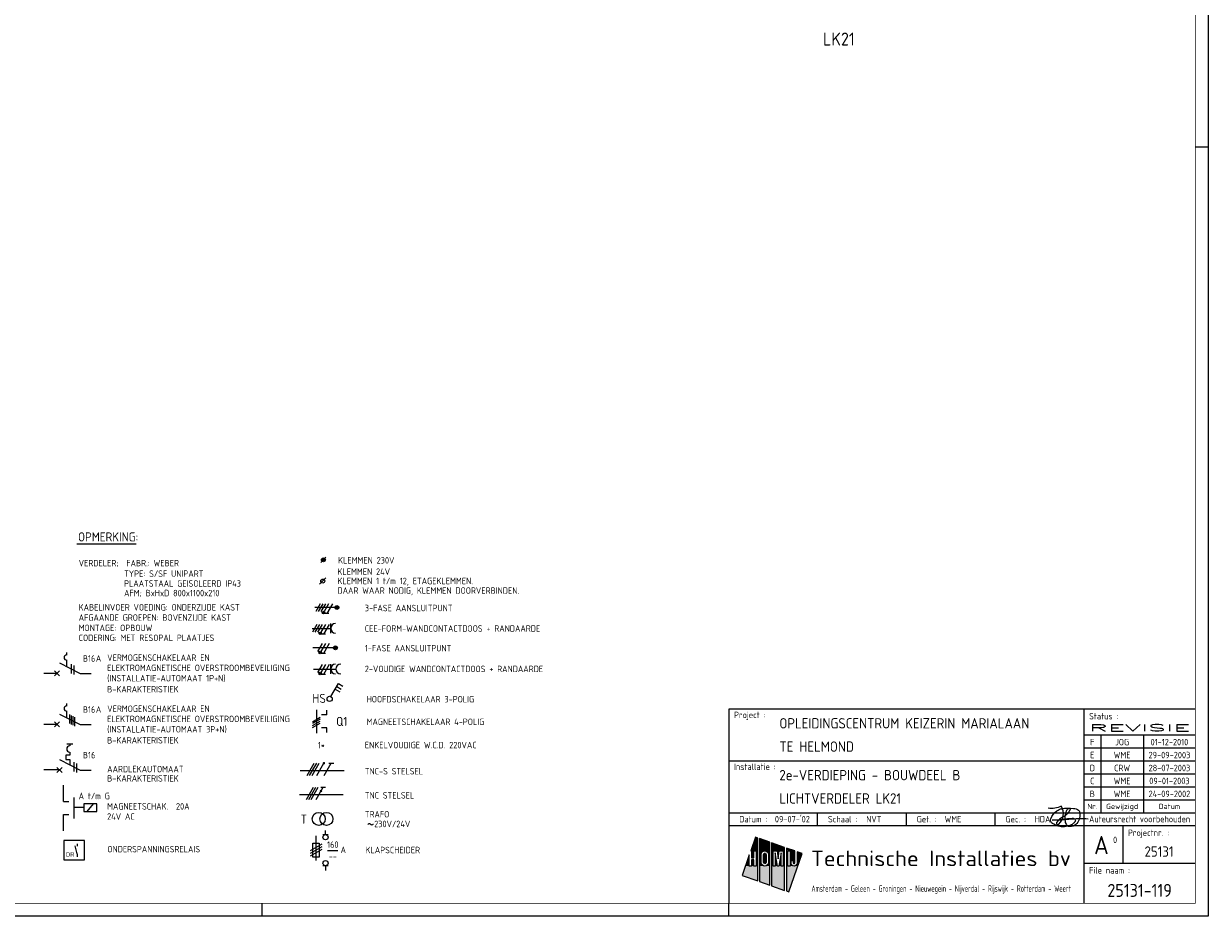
# Model space of a CAD drawing. Header units: millimetres. Extents: x 0 to 1189, y 0 to 841.
# Tile 5 of 8: x 732 to 1189, y 0 to 345. Entities that reach past the tile are written whole.
import ezdxf
from ezdxf.enums import TextEntityAlignment as Align

# ---------------------------------------------------------------- set-up
doc = ezdxf.new("R2010")
doc.units = ezdxf.units.MM
doc.linetypes.add('HIDDEN', pattern=[9.525, 6.35, -3.175])
doc.layers.get('0').update_dxf_attribs({"linetype": 'CONTINUOUS'})
for name, color, linetype in [('02-61-50-lijn050', 90, 'CONTINUOUS'), ('1', 7, 'CONTINUOUS'), ('40', 1, 'CONTINUOUS'), ('41', 2, 'CONTINUOUS'), ('70', 1, 'CONTINUOUS'), ('71', 2, 'CONTINUOUS'), ('LIJN025', 10, 'CONTINUOUS'), ('LIJN035', 50, 'CONTINUOUS'), ('LIJN050', 90, 'CONTINUOUS'), ('TEKST18', 210, 'CONTINUOUS'), ('TEKST25', 10, 'CONTINUOUS'), ('TEKST35', 50, 'CONTINUOUS'), ('TEKST50', 90, 'CONTINUOUS'), ('TEKST70', 130, 'CONTINUOUS')]:
    doc.layers.add(name, color=color, linetype=linetype)
doc.styles.add('5_0', font='iso.shx')
doc.styles.add('HELV', font='ISO.SHX')
doc.styles.add('ISO', font='ISO.SHX')
doc.styles.add('NEN', font='iso.shx')
doc.styles.add('ROMAND', font='romand')

# ---------------------------------------------------------------- blocks, each defined once
blk = doc.blocks.new('T1146')
at = {"layer": '71'}
for p, q in [((-4, 0), (-4, -8)), ((0, -1.5), (-2, -1.5)), ((0, -6.5), (-2, -6.5))]:
    blk.add_line(p, q, dxfattribs=at)
blk = doc.blocks.new('RWS023', base_point=(227, 181))
at = {"layer": '40', "style": 'NEN'}
blk.add_text('~', height=5, dxfattribs=at).set_placement((223.5, 179.5))
blk = doc.blocks.new('KLAPSCHRENVOOI')
at = {"layer": '1', "color": 2}
for p, q in [((-19.2, 4.66), (-19.2, -4.84)), ((-16.5, 5.16), (-14.5, 5.16)), ((-20.45, 1.91), (-17.95, 1.91)), ((-20.45, -3.59), (-20.45, 1.91)), ((-17.95, 1.91), (-17.95, -3.59)), ((-17.95, -3.59), (-20.45, -3.59)), ((-14.5, -6.84), (-16.5, -6.84))]:
    blk.add_line(p, q, dxfattribs=at)
at = {"layer": '1', "color": 1}
for p, q in [((-16.95, 1.46), (-21.45, -1.14)), ((-16.95, 0.46), (-21.45, -2.14)), ((-16.95, -0.54), (-21.45, -3.14))]:
    blk.add_line(p, q, dxfattribs=at)
at = {"layer": '70'}
blk.add_line((-14.69, -0.96), (-10.69, -0.96), dxfattribs=at)
at = {"layer": '71'}
for centre in [(-15.5, 4.16), (-15.5, -5.84)]:
    blk.add_circle(centre, 1, dxfattribs=at)
at = {"layer": 'LIJN035'}
for p, q in [((-15.5, 5.16), (-15.5, 6.76)), ((-15.5, -6.84), (-15.5, -8.69))]:
    blk.add_line(p, q, dxfattribs=at)
at = {"layer": '40', "style": 'NEN'}
for s, p in [('160', (-12.69, 0.04)), ('--', (-12.69, -4.46))]:
    blk.add_text(s, height=2.5, dxfattribs=at).set_placement(p, align=Align.CENTER)
blk.add_text('A', height=2.5, dxfattribs=at).set_placement((-9.69, -1.96))
at = {"layer": 'TEKST25', "style": 'ISO'}
blk.add_text('KLAPSCHEIDER', height=2.5, dxfattribs=at).set_placement((-0.06, -2.04))
blk = doc.blocks.new('RENVKLEM24V')
at = {"layer": 'TEKST25', "style": 'ISO'}
for s, p in [('KLEMMEN 24V', (97.67, 162.94)), ('KLEMMEN 1 t/m 12, ETAGEKLEMMEN.', (97.67, 159.34)), ('DAAR WAAR NODIG, KLEMMEN DOORVERBINDEN. ', (97.67, 155.64))]:
    blk.add_text(s, height=2.5, dxfattribs=at).set_placement(p)
blk = doc.blocks.new('A0')
at = {"layer": 'LIJN025'}
for p, q in [((1184, 297), (1189, 297)), ((1141, 80), (1141, 5)), ((1141, 70), (1184, 70)), ((1147.5, 70), (1147.5, 40)), ((1164, 70), (1164, 40)), ((1141, 65), (1184, 65)), ((1004, 60), (1141, 60)), ((1141, 60), (1184, 60)), ((1141, 55), (1184, 55)), ((1141, 50), (1184, 50)), ((1141, 45), (1184, 45)), ((1004, 40), (1184, 40)), ((1038.25, 35), (1038.25, 40)), ((1072.5, 35), (1072.5, 40)), ((1106.75, 35), (1106.75, 40)), ((1004, 35), (1184, 35)), ((1156, 35), (1156, 20.5)), ((1014.28, 30.55), (1012.44, 25.28)), ((1015.23, 30.22), (1014.28, 30.55)), ((1015.23, 13.64), (1015.23, 30.22)), ((1019.81, 28.62), (1015.85, 30)), ((1015.85, 30), (1015.85, 13.42)), ((1019.81, 12.03), (1019.81, 28.62)), ((1025.53, 26.61), (1020.49, 28.38)), ((1020.49, 28.38), (1020.49, 11.8)), ((1011.88, 23.67), (1009.11, 15.78)), ((1011.88, 19.41), (1011.88, 23.67)), ((1012.44, 25.28), (1012.78, 25.28)), ((1012.78, 25.28), (1012.78, 22.62)), ((1013.68, 25.28), (1014.58, 25.28)), ((1013.68, 22.62), (1013.68, 25.28)), ((1014.58, 25.28), (1014.58, 19.41)), ((1016.51, 23.91), (1016.61, 24.43)), ((1016.51, 20.8), (1016.51, 23.91)), ((1016.61, 24.43), (1016.9, 24.86)), ((1016.9, 24.86), (1017.35, 25.18)), ((1017.35, 25.18), (1017.88, 25.28)), ((1017.39, 23.89), (1017.46, 24.14)), ((1017.39, 20.81), (1017.39, 23.89)), ((1017.46, 24.14), (1017.63, 24.32)), ((1017.63, 24.32), (1017.89, 24.39)), ((1017.88, 25.28), (1018.41, 25.18)), ((1017.89, 24.39), (1018.13, 24.32)), ((1018.13, 24.32), (1018.31, 24.14)), ((1018.31, 24.14), (1018.38, 23.89)), ((1018.38, 23.89), (1018.38, 20.81)), ((1018.41, 25.18), (1018.85, 24.88)), ((1018.85, 24.88), (1019.14, 24.45)), ((1019.14, 24.45), (1019.25, 23.91)), ((1019.25, 23.91), (1019.25, 20.8)), ((1021.1, 19.41), (1021.1, 25.28)), ((1021.1, 25.28), (1022.62, 25.28)), ((1022.72, 19.41), (1021.87, 24.56)), ((1021.87, 24.56), (1021.87, 19.41)), ((1022.62, 25.28), (1023, 22.14)), ((1023, 22.14), (1023.38, 25.28)), ((1024.15, 24.56), (1023.29, 19.41)), ((1023.38, 25.28), (1024.92, 25.28)), ((1024.15, 19.41), (1024.15, 24.56)), ((1024.92, 25.28), (1024.92, 19.41)), ((1025.53, 10.03), (1025.53, 26.61)), ((1029.46, 25.24), (1026.21, 26.37)), ((1026.21, 26.37), (1026.21, 9.79)), ((1026.81, 19.41), (1026.81, 25.28)), ((1026.81, 25.28), (1027.69, 25.28)), ((1027.14, 9.47), (1032.31, 24.24)), ((1027.69, 25.28), (1027.69, 19.41)), ((1029.46, 20.62), (1029.46, 25.24)), ((1032.31, 24.24), (1030.31, 24.94)), ((1030.31, 24.94), (1030.31, 20.61)), ((1012.78, 19.41), (1011.88, 19.41)), ((1012.78, 22.62), (1013.68, 22.62)), ((1013.68, 21.86), (1012.78, 21.86)), ((1012.78, 21.86), (1012.78, 19.41)), ((1013.68, 19.41), (1013.68, 21.86)), ((1014.58, 19.41), (1013.68, 19.41)), ((1016.61, 20.28), (1016.51, 20.8)), ((1016.91, 19.82), (1016.61, 20.28)), ((1017.37, 19.52), (1016.91, 19.82)), ((1017.91, 19.41), (1017.37, 19.52)), ((1017.45, 20.57), (1017.39, 20.81)), ((1017.64, 20.38), (1017.45, 20.57)), ((1017.89, 20.32), (1017.64, 20.38)), ((1018.14, 20.38), (1017.89, 20.32)), ((1018.43, 19.53), (1017.91, 19.41)), ((1018.32, 20.56), (1018.14, 20.38)), ((1018.38, 20.81), (1018.32, 20.56)), ((1018.86, 19.83), (1018.43, 19.53)), ((1019.15, 20.26), (1018.86, 19.83)), ((1019.25, 20.8), (1019.15, 20.26)), ((1021.87, 19.41), (1021.1, 19.41)), ((1023.29, 19.41), (1022.72, 19.41)), ((1024.92, 19.41), (1024.15, 19.41)), ((1027.69, 19.41), (1026.81, 19.41)), ((1028.02, 20.61), (1028.02, 21.54)), ((1028.02, 21.54), (1028.88, 21.54)), ((1028.09, 20.16), (1028.02, 20.61)), ((1028.34, 19.76), (1028.09, 20.16)), ((1028.7, 19.5), (1028.34, 19.76)), ((1029.16, 19.41), (1028.7, 19.5)), ((1028.88, 21.54), (1028.88, 20.62)), ((1028.88, 20.62), (1028.97, 20.41)), ((1028.97, 20.41), (1029.17, 20.33)), ((1029.61, 19.5), (1029.16, 19.41)), ((1029.17, 20.33), (1029.37, 20.41)), ((1029.37, 20.41), (1029.46, 20.62)), ((1029.99, 19.77), (1029.61, 19.5)), ((1030.24, 20.17), (1029.99, 19.77)), ((1030.31, 20.61), (1030.24, 20.17)), ((1141, 20.5), (1184, 20.5)), ((1009.11, 15.78), (1015.23, 13.64)), ((1015.85, 13.42), (1019.81, 12.03)), ((1020.49, 11.8), (1025.53, 10.03)), ((1026.21, 9.79), (1027.14, 9.47)), ((824, 0), (824, 5)), ((1004, 0), (1004, 5))]:
    blk.add_line(p, q, dxfattribs=at)
blk.add_lwpolyline([(1189, 841), (1189, 0), (0, 0), (0, 841)], close=True, dxfattribs=at)
for points in [[(1012.44, 25.28), (1014.28, 30.55), (1015.23, 25.28), (1015.23, 30.22)], [(1015.85, 25.28), (1015.85, 30), (1019.81, 25.28), (1019.81, 28.62)], [(1020.49, 25.28), (1020.49, 28.38), (1025.53, 25.28), (1025.53, 26.61)], [(1010.39, 19.41), (1011.88, 23.67), (1011.88, 19.41), (1011.88, 23.67)], [(1012.78, 22.62), (1012.78, 25.28), (1013.68, 22.62), (1013.68, 25.28)], [(1014.58, 19.41), (1014.58, 25.28), (1015.23, 19.41), (1015.23, 25.28)], [(1015.85, 23.91), (1015.85, 25.28), (1016.51, 23.91), (1016.61, 24.43)], [(1016.61, 24.43), (1015.85, 25.28), (1016.9, 24.86), (1015.85, 25.28)], [(1016.9, 24.86), (1015.85, 25.28), (1017.35, 25.18), (1015.85, 25.28)], [(1017.35, 25.18), (1015.85, 25.28), (1017.88, 25.28), (1015.85, 25.28)], [(1015.85, 20.8), (1015.85, 23.91), (1016.51, 20.8), (1016.51, 23.91)], [(1017.39, 23.89), (1017.46, 24.14), (1018.38, 23.89), (1018.31, 24.14)], [(1017.39, 20.81), (1017.39, 23.89), (1018.38, 20.81), (1018.38, 23.89)], [(1017.46, 24.14), (1017.63, 24.32), (1018.31, 24.14), (1018.13, 24.32)], [(1017.63, 24.32), (1017.89, 24.39), (1018.13, 24.32), (1017.89, 24.39)], [(1018.41, 25.18), (1017.88, 25.28), (1018.41, 25.18), (1019.81, 25.28)], [(1018.85, 24.88), (1018.41, 25.18), (1018.85, 24.88), (1019.81, 25.28)], [(1019.14, 24.45), (1018.85, 24.88), (1019.14, 24.45), (1019.81, 25.28)], [(1019.25, 23.91), (1019.14, 24.45), (1019.81, 23.91), (1019.81, 25.28)], [(1019.25, 20.8), (1019.25, 23.91), (1019.81, 20.8), (1019.81, 23.91)], [(1020.49, 19.41), (1020.49, 25.28), (1021.1, 19.41), (1021.1, 25.28)], [(1021.87, 19.41), (1021.87, 24.56), (1022.72, 19.41), (1021.87, 24.56)], [(1023, 22.14), (1022.62, 25.28), (1023, 22.14), (1023.38, 25.28)], [(1023.29, 19.41), (1024.15, 24.56), (1024.15, 19.41), (1024.15, 24.56)], [(1024.92, 19.41), (1024.92, 25.28), (1025.53, 19.41), (1025.53, 25.28)], [(1026.21, 19.41), (1026.21, 26.37), (1026.81, 19.41), (1026.81, 25.28)], [(1026.81, 25.28), (1026.21, 26.37), (1027.69, 25.28), (1026.21, 26.37)], [(1027.69, 25.28), (1026.21, 26.37), (1029.46, 25.24), (1026.21, 26.37)], [(1027.69, 25.24), (1027.69, 25.28), (1029.46, 25.24)], [(1027.69, 21.54), (1027.69, 25.24), (1029.46, 21.54), (1029.46, 25.24)], [(1030.31, 20.61), (1030.31, 24.94), (1031.04, 20.61), (1032.31, 24.24)], [(1009.11, 15.78), (1010.39, 19.41), (1015.23, 13.64), (1015.23, 19.41)], [(1012.78, 19.41), (1012.78, 21.86), (1013.68, 19.41), (1013.68, 21.86)], [(1015.85, 19.41), (1015.85, 20.8), (1015.85, 19.41), (1016.51, 20.8)], [(1015.85, 19.41), (1016.51, 20.8), (1015.85, 19.41), (1016.61, 20.28)], [(1015.85, 19.41), (1016.61, 20.28), (1015.85, 19.41), (1016.91, 19.82)], [(1015.85, 19.41), (1016.91, 19.82), (1015.85, 19.41), (1017.37, 19.52)], [(1015.85, 19.41), (1017.37, 19.52), (1015.85, 19.41), (1017.91, 19.41)], [(1015.85, 13.42), (1015.85, 19.41), (1019.81, 12.03), (1019.81, 19.41)], [(1017.45, 20.57), (1017.39, 20.81), (1018.32, 20.56), (1018.38, 20.81)], [(1017.64, 20.38), (1017.45, 20.57), (1018.14, 20.38), (1018.32, 20.56)], [(1017.89, 20.32), (1017.64, 20.38), (1017.89, 20.32), (1018.14, 20.38)], [(1017.91, 19.41), (1018.43, 19.53), (1017.91, 19.41), (1019.81, 19.41)], [(1018.43, 19.53), (1018.86, 19.83), (1018.43, 19.53), (1019.81, 19.41)], [(1018.86, 19.83), (1019.15, 20.26), (1018.86, 19.83), (1019.81, 19.41)], [(1019.81, 19.41), (1019.15, 20.26), (1019.81, 20.8), (1019.25, 20.8)], [(1020.49, 11.8), (1020.49, 19.41), (1025.53, 10.03), (1025.53, 19.41)], [(1026.21, 9.79), (1026.21, 19.41), (1027.14, 9.47), (1030.62, 19.41)], [(1027.69, 19.41), (1027.69, 21.54), (1028.02, 20.61), (1028.02, 21.54)], [(1027.69, 19.41), (1028.02, 20.61), (1027.69, 19.41), (1028.09, 20.16)], [(1027.69, 19.41), (1028.09, 20.16), (1027.69, 19.41), (1028.34, 19.76)], [(1027.69, 19.41), (1028.34, 19.76), (1027.69, 19.41), (1028.7, 19.5)], [(1027.69, 19.41), (1028.7, 19.5), (1027.69, 19.41), (1029.16, 19.41)], [(1028.02, 20.61), (1028.02, 21.54), (1028.09, 20.16), (1028.02, 20.61)], [(1028.88, 20.62), (1028.88, 21.54), (1028.97, 20.41), (1028.88, 21.54)], [(1028.97, 20.41), (1028.88, 21.54), (1029.17, 20.33), (1028.88, 21.54)], [(1029.17, 20.33), (1028.88, 21.54), (1029.37, 20.41), (1028.88, 21.54)], [(1029.37, 20.41), (1028.88, 21.54), (1029.46, 20.62), (1028.88, 21.54)], [(1029.46, 20.62), (1028.88, 21.54), (1029.46, 20.62), (1029.46, 21.54)], [(1029.16, 19.41), (1030.62, 19.41), (1029.61, 19.5), (1030.62, 19.41)], [(1030.62, 19.41), (1029.61, 19.5), (1030.62, 19.41), (1029.99, 19.77)], [(1030.62, 19.41), (1029.99, 19.77), (1031.04, 20.61), (1030.24, 20.17)], [(1030.24, 20.17), (1030.31, 20.61), (1030.24, 20.17), (1031.04, 20.61)]]:
    blk.add_solid(points, dxfattribs=at)
at = {"layer": 'LIJN050'}
for p, q in [((1184, 80), (1004, 80)), ((1004, 80), (1004, 5))]:
    blk.add_line(p, q, dxfattribs=at)
at = {"layer": 'LIJN050', "const_width": 0.2}
blk.add_lwpolyline([(1184, 836), (25, 836), (25, 5), (1184, 5)], close=True, dxfattribs=at)
at = {"layer": 'TEKST18', "style": 'ISO'}
for s, p in [('Nr.', (1144.25, 41.43)), ('Gewijzigd', (1155.75, 41.43)), ('Datum', (1174, 41.43))]:
    blk.add_text(s, height=2, dxfattribs=at).set_placement(p, align=Align.CENTER)
at = {"layer": 'TEKST18', "style": 'ISO', "width": 0.773323}
blk.add_text('Amsterdam - Geleen - Groningen - Nieuwegein - Nijverdal - Rijswijk - Rotterdam - Weert', height=2.5, dxfattribs=at).set_placement((1035.88, 9.47), (1136, 9.47), align=Align.FIT)
at = {"layer": 'TEKST25', "style": 'ISO'}
for s, p in [('Project :', (1006, 76.5)), ('Status :', (1143, 76)), ('Installatie :', (1006, 56.5)), ('Datum :', (1008, 36.25)), ('Schaal :', (1042.25, 36.25)), ('Get. :', (1076.5, 36.25)), ('Gec. :', (1110.75, 36.25)), ('Projectnr. :', (1158, 31)), ('File naam :', (1143, 16.5))]:
    blk.add_text(s, height=2.5, dxfattribs=at).set_placement(p)
at = {"layer": 'TEKST25', "style": 'ISO', "width": 1.015814}
blk.add_text('Auteursrecht voorbehouden', height=2.5, dxfattribs=at).set_placement((1143, 36.3), (1182, 36.3), align=Align.FIT)
at = {"layer": 'TEKST25', "style": 'ROMAND', "width": 2.899115}
blk.add_attdef('STATUS', text='', height=2.5, dxfattribs=at).set_placement((1143, 71.5), (1182, 71.5), align=Align.FIT)
at = {"layer": 'TEKST25', "style": 'ISO'}
for tag, p in [('E', (1144.25, 66)), ('NAAM-E', (1155.75, 66)), ('DATUM-E', (1174, 66)), ('D', (1144.25, 61)), ('NAAM-D', (1155.75, 61)), ('DATUM-D', (1174, 61)), ('C', (1144.25, 56)), ('NAAM-C', (1155.75, 56)), ('DATUM-C', (1174, 56)), ('B', (1144.25, 51)), ('NAAM-B', (1155.75, 51)), ('DATUM-B', (1174, 51)), ('A', (1144.25, 46)), ('NAAM-A', (1155.75, 46)), ('DATUM-A', (1174, 46))]:
    blk.add_attdef(tag, text='', height=2.5, dxfattribs=at).set_placement(p, align=Align.CENTER)
for tag, p in [('DATUM', (1021.75, 36.25)), ('SCHAAL', (1057, 36.25)), ('GETEKEND', (1087.25, 36.25)), ('GECONTOL.', (1122, 36.25)), ('FORMAAT', (1152.25, 28.25))]:
    blk.add_attdef(tag, p, '', height=2.5, dxfattribs=at)
at = {"layer": 'TEKST35', "style": 'ISO'}
for tag, p in [('PROJECT', (1023.5, 72.5)), ('PLAATS', (1023.5, 63.5)), ('INSTALLATIE-REGEL1', (1023.5, 52.5)), ('INSTALLATIE-REGEL2', (1023.5, 43.5))]:
    blk.add_attdef(tag, p, '', height=4, dxfattribs=at)
blk.add_attdef('PROJ.NR.', text='', height=4, dxfattribs=at).set_placement((1170, 23), align=Align.CENTER)
at = {"layer": 'TEKST50', "style": 'HELV', "width": 1.169753}
blk.add_text('Technische Installaties bv', height=6, dxfattribs=at).set_placement((1035.72, 19.36), (1135.99, 19.36), align=Align.FIT)
at = {"layer": 'TEKST50', "style": 'ISO'}
blk.add_attdef('FILE-NAAM', text='', height=5, dxfattribs=at).set_placement((1162.5, 7.5), align=Align.CENTER)
at = {"layer": 'TEKST70', "style": 'HELV'}
blk.add_text('A', height=7, dxfattribs=at).set_placement((1147.75, 24), align=Align.CENTER)
blk = doc.blocks.new('PRHDAA4')
at = {"layer": '02-61-50-lijn050', "color": 50, "linetype": 'ByBlock', "flags": 128}
blk.add_lwpolyline([(1.04, 2.03, 0.043806), (-6.39, 1.89, -0.031193), (-12.8, 1.6), (-7.61, 2.16, 0.003454), (-5.1, 2.36, -0.231177), (-3.95, 1.92, -0.175519), (-3.92, 1.42, -0.153375), (-4.6, 0.4, -0.056813), (-5.76, -0.34, -0.100205), (-8.11, -0.94, -0.16296), (-12.67, 0.33, -0.379529), (-13.36, 2.09, -0.14016), (-11.01, 5.21, -0.143334), (-9.14, 6.05, -0.06258), (-4.67, 6.18, -0.12688), (-2.65, 5.49, -0.169413), (-2.32, 4.96, -0.095564), (-2.27, 2.38, -0.080055), (-2.63, 1.34, -0.126486), (-4.26, -0.44, -0.214891), (-6.48, -0.78, -0.203106), (-7.05, -0.45, -0.121177), (-7.75, 1.16, -0.121604), (-7.51, 4.45, -0.010614), (-7.31, 5.13, -0.021915), (-7.04, 5.72, -0.15615), (-6.41, 6.24, -0.050224), (-6.16, 6.3, -0.295436), (-5.97, 6.21, -0.250173), (-5.94, 5.68, -0.167384), (-8.57, 2.94, 0.121525), (-11.08, 0.82, 0.14194), (-11.19, 0.5, 0.153562), (-11.18, 0.3, 0.520832), (-10.31, 0.11, 0.362036), (-9.35, 7.05, -0.145439), (-14.41, 6.19)], format="xyb", dxfattribs=at)

msp = doc.modelspace()

# ---------------------------------------------------------------- linework, layer by layer
at = {"color": 50}
for p, q in [((838.66, 56.28), (855.53, 56.28)), ((838.33, 46.98), (855.21, 46.98))]:
    msp.add_line(p, q, dxfattribs=at)
at = {"color": 10}
for p, q in [((841.32, 54.41), (844.03, 59.09)), ((842.26, 54.41), (844.97, 59.09)), ((843.2, 54.41), (845.91, 59.09)), ((845.07, 54.41), (847.78, 59.09)), ((847.89, 54.41), (850.59, 59.09)), ((849.66, 59.09), (851.53, 59.09)), ((841, 45.11), (843.71, 49.79)), ((841.94, 45.11), (844.64, 49.79)), ((842.87, 45.11), (845.58, 49.79)), ((844.75, 45.11), (847.46, 49.79)), ((846.52, 49.79), (848.39, 49.79))]:
    msp.add_line(p, q, dxfattribs=at)
at = {"color": 10, "const_width": 0.469}
for points in [[(847.58, 59.21, 1), (847.98, 58.98, 1)], [(846.44, 48.51, 1), (846.85, 48.27, 1)]]:
    msp.add_lwpolyline(points, format="xyb", close=True, dxfattribs=at)
at = {"layer": '1', "color": 1}
for p, q in [((846.34, 120.66), (844.59, 117.63)), ((847.34, 120.66), (845.59, 117.63)), ((848.34, 120.66), (846.59, 117.63)), ((849.59, 120.66), (847.87, 117.67)), ((851.09, 120.66), (848.91, 116.87)), ((845.07, 112.66), (843.32, 109.63)), ((846.07, 112.66), (844.32, 109.63)), ((847.07, 112.66), (845.32, 109.63)), ((848.32, 112.66), (846.6, 109.67)), ((849.82, 112.66), (847.64, 108.87)), ((847.07, 105.26), (845.32, 102.23)), ((848.32, 105.26), (846.6, 102.27)), ((849.82, 105.26), (847.64, 101.47)), ((847.07, 97.16), (845.32, 94.13)), ((848.32, 97.16), (846.6, 94.17)), ((849.82, 97.16), (847.64, 93.37))]:
    msp.add_line(p, q, dxfattribs=at)
at = {"layer": '1', "color": 2}
for p, q in [((745.73, 97.79), (753.77, 93.77)), ((745.73, 78.09), (753.77, 74.07)), ((749.73, 66.56), (749.73, 65.76)), ((745.73, 60.49), (753.77, 56.47)), ((749.73, 62.16), (748.13, 62.16)), ((748.13, 62.16), (748.13, 60.56)), ((748.13, 60.56), (749.73, 60.56)), ((749.73, 63.36), (749.73, 62.16)), ((749.73, 60.56), (749.73, 58.5))]:
    msp.add_line(p, q, dxfattribs=at)
at = {"layer": '1', "color": 1}
for centre in [(847.62, 117.23), (846.35, 109.23), (846.35, 101.83), (846.35, 93.73)]:
    msp.add_circle(centre, 0.5, dxfattribs=at)
at = {"layer": '1', "color": 2}
msp.add_arc((749.73, 64.56), 1.2, 90, 270, dxfattribs=at)
at = {"layer": '40'}
msp.add_line((848.56, 130.66), (846.06, 128.16), dxfattribs=at)
at = {"layer": '40', "color": 2}
msp.add_circle((847.31, 129.41), 0.75, dxfattribs=at)
at = {"layer": '70'}
for p, q in [((846.56, 136.59), (848.56, 138.59)), ((849.68, 116.87), (848.13, 116.87)), ((848.41, 108.87), (846.86, 108.87)), ((848.41, 101.47), (846.86, 101.47)), ((750.23, 97.29), (750.23, 93.79)), ((751.23, 96.79), (751.23, 93.29)), ((848.41, 93.37), (846.86, 93.37)), ((749.6, 77.9), (749.6, 74.4)), ((750.24, 77.58), (750.24, 74.08)), ((750.89, 77.25), (750.89, 73.75)), ((751.54, 76.93), (751.54, 73.43)), ((843.33, 75.12), (846.36, 76.87)), ((846.36, 76.12), (843.33, 74.37)), ((843.33, 73.62), (846.36, 75.37)), ((843.33, 72.87), (846.36, 74.62)), ((751.3, 59.46), (751.3, 55.96)), ((752.3, 58.96), (752.3, 55.46))]:
    msp.add_line(p, q, dxfattribs=at)
at = {"layer": '70', "const_width": 0.5}
for points in [[(847.37, 117.23, 1), (847.87, 117.23, 1)], [(846.1, 109.23, 1), (846.6, 109.23, 1)], [(846.1, 101.83, 1), (846.6, 101.83, 1)], [(846.1, 93.73, 1), (846.6, 93.73, 1)]]:
    msp.add_lwpolyline(points, format="xyb", close=True, dxfattribs=at)
at = {"layer": '71'}
for p, q in [((843.28, 111.13), (850.37, 111.13)), ((850.37, 109.26), (850.37, 113.01)), ((748.52, 100.9), (748.52, 101.9)), ((748.52, 96.4), (748.52, 98.9)), ((850.37, 93.58), (850.37, 97.33)), ((843.77, 95.45), (852.37, 95.45)), ((850.48, 84.8), (853.38, 89.82)), ((852.13, 87.66), (853.86, 86.66)), ((852.75, 88.74), (854.48, 87.74)), ((853.38, 89.82), (855.11, 88.82)), ((748.52, 81.2), (748.52, 82.2)), ((748.52, 76.7), (748.52, 79.2)), ((844.85, 79.75), (844.85, 70.75)), ((848.85, 77.75), (846.85, 77.75)), ((848.85, 72.75), (846.85, 72.75)), ((744.73, 57.47), (746.73, 55.47)), ((744.73, 55.47), (746.73, 57.47)), ((760.11, 43.47), (755.11, 43.47)), ((755.11, 43.47), (755.11, 40.47)), ((760.11, 40.47), (760.11, 43.47)), ((755.11, 40.47), (760.11, 40.47)), ((755.45, 29.3), (747.35, 29.3)), ((747.35, 29.3), (747.35, 21.8)), ((755.45, 21.8), (755.45, 29.3)), ((752.52, 24.06), (751.77, 27.16)), ((747.35, 21.8), (755.45, 21.8))]:
    msp.add_line(p, q, dxfattribs=at)
for centre, radius in [((847.56, 137.59), 0.75), ((847.56, 137.59), 0.5), ((847.56, 137.59), 0.25), ((852.77, 119.22), 0.75), ((852.77, 119.22), 0.5), ((852.77, 119.22), 0.25), ((852.2, 103.64), 0.75), ((852.2, 103.64), 0.5), ((852.2, 103.64), 0.25), ((849.97, 83.94), 1), ((845.75, 37.6), 2.5), ((848.75, 37.6), 2.5)]:
    msp.add_circle(centre, radius, dxfattribs=at)
for centre, radius in [((852.25, 111.13), 1.88), ((748.52, 99.9), 1), ((852.25, 95.45), 1.88), ((854.25, 95.45), 1.88), ((748.52, 80.2), 1)]:
    msp.add_arc(centre, radius, 90, 270, dxfattribs=at)
at = {"layer": 'LIJN025', "linetype": 'Continuous'}
msp.add_line((752.41, 143.72), (775.29, 143.72), dxfattribs=at)
at = {"layer": 'LIJN025', "color": 2, "linetype": 'Continuous'}
for p, q in [((743.81, 92.79), (745.78, 94.77)), ((743.81, 94.77), (745.78, 92.79)), ((743.81, 75.07), (745.78, 73.09)), ((743.81, 73.09), (745.78, 75.07))]:
    msp.add_line(p, q, dxfattribs=at)
at = {"layer": 'LIJN025', "color": 2, "linetype": 'HIDDEN', "ltscale": 2.5}
msp.add_line((755.11, 41.97), (751.34, 41.97), dxfattribs=at)
at = {"layer": 'LIJN025', "color": 1, "linetype": 'Continuous'}
msp.add_line((756.4, 40.47), (758.92, 43.47), dxfattribs=at)
at = {"layer": 'LIJN035'}
for p, q in [((852.27, 119.22), (844.2, 119.22)), ((851.7, 103.64), (843.5, 103.64)), ((744.79, 93.78), (739.72, 93.78)), ((753.77, 93.77), (757.97, 93.77)), ((848.85, 77.75), (848.85, 79.55)), ((744.79, 74.08), (739.72, 74.08)), ((753.77, 74.07), (757.97, 74.07)), ((848.85, 70.95), (848.85, 72.75)), ((745.74, 56.48), (739.72, 56.48)), ((753.77, 56.47), (757.97, 56.47)), ((747.34, 44.32), (747.34, 50.61)), ((747.34, 33.04), (747.34, 39.32)), ((752.52, 28.03), (752.52, 27.05)), ((752.52, 24.06), (752.52, 22.93))]:
    msp.add_line(p, q, dxfattribs=at)
at = {"layer": 'LIJN050'}
msp.add_line((748.52, 66.56), (750.92, 66.56), dxfattribs=at)

# ---------------------------------------------------------------- block references
at = {"layer": '40'}
msp.add_blockref('RWS023', (867.75, 34.4), dxfattribs=at)
at = {"layer": 'LIJN025'}
msp.add_blockref('A0', (0, 0), dxfattribs=at).add_auto_attribs({'PROJECT': 'OPLEIDINGSCENTRUM KEIZERIN MARIALAAN', 'PLAATS': 'TE HELMOND', 'INSTALLATIE-REGEL1': '2e-VERDIEPING - BOUWDEEL B', 'INSTALLATIE-REGEL2': 'LICHTVERDELER LK21', 'PROJ.NR.': '25131', 'FILE-NAAM': '25131-119', 'DATUM': "09-07-'02", 'SCHAAL': 'NVT', 'GETEKEND': 'WME', 'GECONTOL.': 'HDA', 'STATUS': 'REVISIE', 'FORMAAT': '0', 'A': 'B', 'NAAM-A': 'WME', 'DATUM-A': '24-09-2002', 'B': 'C', 'NAAM-B': 'WME', 'DATUM-B': '09-01-2003', 'C': 'D', 'NAAM-C': 'CRW', 'DATUM-C': '28-07-2003', 'D': 'E', 'NAAM-D': 'WME', 'DATUM-D': '29-09-2003', 'E': 'F', 'NAAM-E': 'JOG', 'DATUM-E': '01-12-2010'})
for name, p in [('RENVKLEM24V', (755.33, -31.14)), ('PRHDAA4', (1141.6, 35.5)), ('KLAPSCHRENVOOI', (863.88, 26.38))]:
    msp.add_blockref(name, p, dxfattribs=at)
at = {"layer": 'LIJN025', "color": 2, "linetype": 'Continuous', "rotation": 180}
msp.add_blockref('T1146', (747.34, 37.82), dxfattribs=at)

# ---------------------------------------------------------------- texts
at = {"layer": '40', "style": 'NEN'}
for s, height, p in [('B16', 2.5, (754.77, 98.27)), ('A', 2.5, (759.77, 98.27)), ('B16', 2.5, (754.77, 78.57)), ('A', 2.5, (759.77, 78.57)), ('B16', 2.5, (754.77, 60.97)), ('230V/24V', 2.5, (867.15, 34.4)), ('OR', 1.8, (748.12, 22.96))]:
    msp.add_text(s, height=height, dxfattribs=at).set_placement(p)
at = {"layer": '41', "style": 'NEN'}
msp.add_text('T', height=3.5, dxfattribs=at).set_placement((841.23, 35.76), align=Align.RIGHT)
at = {"layer": 'TEKST25'}
for s, style, p in [('VERDELER;  FABR.: WEBER', 'ISO', (753.14, 135.08)), ('KLEMMEN 230V', 'ISO', (853.22, 136.17)), ('TYPE: S/SF UNIPART', 'ISO', (770.64, 131.03)), ('PLAATSTAAL GEISOLEERD IP43', 'ISO', (770.64, 127.23)), ('AFM; BxHxD 800x1100x210', 'ISO', (770.64, 123.53)), ('KABELINVOER VOEDING: ONDERZIJDE KAST', 'ISO', (753.14, 118.02)), ('3-FASE AANSLUITPUNT', 'ISO', (863.54, 117.75)), ('AFGAANDE GROEPEN: BOVENZIJDE KAST', 'ISO', (753.14, 114.07)), ('MONTAGE: OPBOUW', 'ISO', (753.14, 110.09)), ('CEE-FORM-WANDCONTACTDOOS + RANDAARDE', 'ISO', (863.54, 109.85)), ('CODERING: MET RESOPAL PLAATJES', 'ISO', (753.14, 106.26)), ('VERMOGENSCHAKELAAR EN ', 'ISO', (764.14, 98.58)), ('1-FASE AANSLUITPUNT', 'ISO', (863.54, 102.25)), ('ELEKTROMAGNETISCHE OVERSTROOMBEVEILIGING', 'ISO', (764.14, 94.65)), ('2-VOUDIGE WANDCONTACTDOOS + RANDAARDE', 'ISO', (863.54, 94.25)), ('(INSTALLATIE-AUTOMAAT 1P+N)', 'ISO', (764.14, 90.65)), ('B-KARAKTERISTIEK', 'ISO', (764.14, 86.4)), ('HOOFDSCHAKELAAR 3-POLIG', 'ISO', (864.24, 82.55)), ('VERMOGENSCHAKELAAR EN ', 'ISO', (764.14, 78.88)), ('(INSTALLATIE-AUTOMAAT 3P+N)', 'ISO', (764.14, 70.95)), ('ELEKTROMAGNETISCHE OVERSTROOMBEVEILIGING', 'ISO', (764.14, 74.95)), ('MAGNEETSCHAKELAAR 4-POLIG', 'ISO', (864.24, 73.85)), ('B-KARAKTERISTIEK', 'ISO', (764.14, 66.7)), ('1*', '5_0', (845.42, 64.84)), ('ENKELVOUDIGE W.C.D. 220VAC', 'ISO', (863.54, 64.85)), ('AARDLEKAUTOMAAT', 'ISO', (764.14, 55.58)), ('TNC-S STELSEL', 'ISO', (863.54, 54.75)), ('B-KARAKTERISTIEK', 'ISO', (764.14, 52)), ('A t/m G', 'ISO', (753.12, 45.19)), ('TNC STELSEL', 'ISO', (863.54, 45.45)), ('MAGNEETSCHAK.  20A', 'ISO', (764.12, 41.19)), ('24V AC', 'ISO', (764.12, 37.26)), ('TRAFO', 'ISO', (863.54, 38.15)), ('ONDERSPANNINGSRELAIS', 'ISO', (764.21, 24.68))]:
    msp.add_text(s, height=2.5, dxfattribs=dict(at, style=style)).set_placement(p)
at = {"layer": 'TEKST35', "linetype": 'HIDDEN', "style": 'ISO'}
msp.add_text('OPMERKING:', height=3.5, dxfattribs=at).set_placement((752.9, 144.72))
at = {"layer": 'TEKST35', "style": 'NEN'}
for s, p in [('HS', (843.28, 82.38)), ('Q1', (852.48, 73.48))]:
    msp.add_text(s, height=3.5, dxfattribs=at).set_placement(p)
at = {"layer": 'TEKST50', "linetype": 'HIDDEN', "style": 'ISO'}
msp.add_text('LK21', height=5, dxfattribs=at).set_placement((1040.32, 336.14))

doc.saveas('drawing.dxf')
